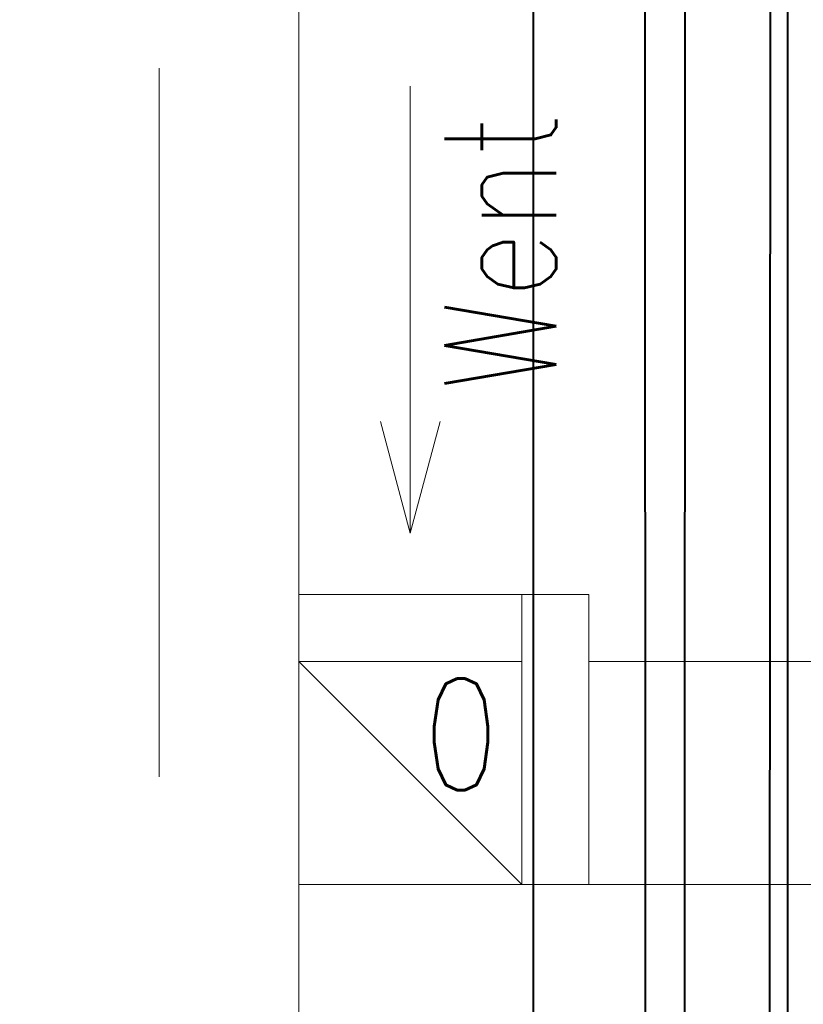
# Model space of a CAD drawing. Header units: millimetres. Extents: x -82287 to 177822, y -399756 to 0.
# Tile 167 of 228: x 52042 to 52112, y -195371 to -195283. Entities that reach past the tile are written whole.
import ezdxf
from ezdxf.enums import TextEntityAlignment as Align
from ezdxf.lldxf.tags import DXFTag

# ---------------------------------------------------------------- set-up
doc = ezdxf.new("R2010")
doc.units = ezdxf.units.MM
doc.header["$MEASUREMENT"] = 0
doc.linetypes.add('SUŁOSZOWA - PB 21 03$0$DASHDOT', pattern=[25.4, 12.7, -6.35, 0, -6.35])
doc.layers.get('DEFPOINTS').update_dxf_attribs({"lineweight": 50})
doc.layers.add('FL_XREF', color=252, linetype='Continuous')
doc.layers.add('IS_Ciepła_woda', color=1, linetype='DASHDOT', lineweight=40, true_color=0xff0000)
doc.layers.add('IS_Zimna_woda', color=5, linetype='SOLID', lineweight=40, true_color=0x0000ff)
for name, color, linetype, lineweight in [('IS_Powrót', 5, 'DASH', 40), ('IS_Zasilanie', 1, 'SOLID', 40), ('SUŁOSZOWA - PB 21 03$0$!! 0_ Istn-sciany', 251, 'Continuous', 0), ('SUŁOSZOWA - PB 21 03$0$!! 0_ Istn-widok', 251, 'Continuous', 0), ('SUŁOSZOWA - PB 21 03$0$!! 0_Istn-went', 251, 'Continuous', 0), ('SUŁOSZOWA - PB 21 03$0$!! 0_Opis_pom', 251, 'Continuous', 0), ('SUŁOSZOWA - PB 21 03$0$!! 0_Osie', 251, 'SUŁOSZOWA - PB 21 03$0$DASHDOT', 0), ('SUŁOSZOWA - PB 21 03$0$!! 1_OPIS POM NOWE', 251, 'Continuous', 0), ('SUŁOSZOWA - PB 21 03$0$!! 2 ZABUDOWA GK-MDF', 251, 'Continuous', 0), ('SUŁOSZOWA - PB 21 03$0$0-osie-liniA', 251, 'SUŁOSZOWA - PB 21 03$0$DASHDOT', 0), ('SUŁOSZOWA - PB 21 03$0$Dimension (ISO)', 251, 'Continuous', 0)]:
    doc.layers.add(name, color=color, linetype=linetype, lineweight=lineweight)
doc.styles.add('SUŁOSZOWA - PB 21 03$0$ARCHETYP', font='romans.shx', dxfattribs={"height": 15})
doc.styles.add('SUŁOSZOWA - PB 21 03$0$ARIAL', font='tahoma.ttf')
doc.styles.add('SUŁOSZOWA - PB 21 03$0$Note Text (ISO)', font='tahoma.ttf')
tags = doc.linetypes.add('DASH', pattern=[15, 10, -5]).pattern_tags.tags
tags[6:7] = [DXFTag(74, 4), DXFTag(75, 0), DXFTag(340, '0'), DXFTag(46, 0.0), DXFTag(50, 0.0), DXFTag(44, 0.0), DXFTag(45, 0.0)]
tags[4:5] = [DXFTag(74, 4), DXFTag(75, 0), DXFTag(340, '0'), DXFTag(46, 0.0), DXFTag(50, 0.0), DXFTag(44, 0.0), DXFTag(45, 0.0)]
tags = doc.linetypes.add('DASHDOT', pattern=[20, 10, -5, 0, -5]).pattern_tags.tags
tags[10:11] = [DXFTag(74, 4), DXFTag(75, 0), DXFTag(340, '0'), DXFTag(46, 0.0), DXFTag(50, 0.0), DXFTag(44, 0.0), DXFTag(45, 0.0)]
tags[8:9] = [DXFTag(74, 4), DXFTag(75, 0), DXFTag(340, '0'), DXFTag(46, 0.0), DXFTag(50, 0.0), DXFTag(44, 0.0), DXFTag(45, 0.0)]
tags[6:7] = [DXFTag(74, 4), DXFTag(75, 0), DXFTag(340, '0'), DXFTag(46, 0.0), DXFTag(50, 0.0), DXFTag(44, 0.0), DXFTag(45, 0.0)]
tags[4:5] = [DXFTag(74, 4), DXFTag(75, 0), DXFTag(340, '0'), DXFTag(46, 0.0), DXFTag(50, 0.0), DXFTag(44, 0.0), DXFTag(45, 0.0)]
tags = doc.linetypes.add('SOLID', pattern=[10, 10, 0]).pattern_tags.tags
tags[6:7] = [DXFTag(74, 4), DXFTag(75, 0), DXFTag(340, '0'), DXFTag(46, 0.0), DXFTag(50, 0.0), DXFTag(44, 0.0), DXFTag(45, 0.0)]
tags[4:5] = [DXFTag(74, 4), DXFTag(75, 0), DXFTag(340, '0'), DXFTag(46, 0.0), DXFTag(50, 0.0), DXFTag(44, 0.0), DXFTag(45, 0.0)]
doc.dimstyles.new('SUŁOSZOWA - PB 21 03$0$Default (ISO)', dxfattribs={"dimscale": 5, "dimtxt": 5, "dimasz": 5, "dimexe": 3.175, "dimexo": 0, "dimgap": 0.762, "dimtad": 1, "dimdec": 0, "dimrnd": 1e-08, "dimzin": 0, "dimtxsty": 'SUŁOSZOWA - PB 21 03$0$Note Text (ISO)', "dimcen": 0.09, "dimdle": 10, "dimclrd": 256, "dimclre": 256, "dimclrt": 256, "dimazin": 0, "dimtfac": 0.70104, "dimtmove": 0, "dimatfit": 3, "dimfxl": 1, "dimtolj": 1, "dimtzin": 0, "dimlwd": -1, "dimlwe": -1, "dimarcsym": 0})

# ---------------------------------------------------------------- blocks, each defined once
blk = doc.blocks.new('SUŁOSZOWA - PB 21 03$0$BLOK OSI')
at = {"layer": 'SUŁOSZOWA - PB 21 03$0$0-osie-liniA', "ltscale": 5}
blk.add_lwpolyline([(51992.211, -199661.233), (51992.211, -193642.41)], dxfattribs=at)
blk = doc.blocks.new('*D1518')
at = {"layer": 'DEFPOINTS', "color": 0, "transparency": 16777216}
for p in [(-689.76, 120.19), (510.24, 120.19), (510.24, 18.75)]:
    blk.add_point(p, dxfattribs=at)
at = {"layer": 'SUŁOSZOWA - PB 21 03$0$Dimension (ISO)', "transparency": 16777216}
for p, q in [((-689.76, 120.19), (-689.76, 2.88)), ((510.24, 120.19), (510.24, 2.88)), ((-664.76, 18.75), (485.24, 18.75))]:
    blk.add_line(p, q, dxfattribs=at)
for points in [[(-664.76, 22.92), (-664.76, 14.58), (-689.76, 18.75)], [(485.24, 22.92), (485.24, 14.58), (510.24, 18.75)]]:
    blk.add_solid(points, dxfattribs=at)
at = {"layer": 'SUŁOSZOWA - PB 21 03$0$Dimension (ISO)', "lineweight": 9, "transparency": 16777216, "insert": (-160.63, 48.6), "char_height": 25, "attachment_point": 1, "style": 'SUŁOSZOWA - PB 21 03$0$Note Text (ISO)'}
blk.add_mtext('\\A1;1200', dxfattribs=at)
blk = doc.blocks.new('ogrzewanie_1')
at = {"layer": 'IS_Powrót', "color": 6}
blk.add_line((52035.719, -149516.681), (52035.987, -150619.025), dxfattribs=at)
at = {"layer": 'IS_Powrót'}
blk.add_line((52047.004, -149527.67), (52046.202, -150610.02), dxfattribs=at)
at = {"layer": 'IS_Zasilanie', "color": 6}
blk.add_line((52025.719, -149508.518), (52025.74, -150625.468), dxfattribs=at)
blk = doc.blocks.new('woda_1')
at = {"layer": 'IS_Ciepła_woda'}
blk.add_line((-28320.73, -227338.643), (-28320.73, -225464.493), dxfattribs=at)
at = {"layer": 'IS_Zimna_woda'}
blk.add_line((-28329.908, -225455.381), (-28330.73, -227338.643), dxfattribs=at)
blk = doc.blocks.new('SUŁOSZOWA - PB 21 03$0$A$C11ef928a')
at = {"layer": 'SUŁOSZOWA - PB 21 03$0$Dimension (ISO)', "lineweight": 9}
dim = blk.add_linear_dim(base=(510.24, 18.75), p1=(-689.76, 120.19), p2=(510.24, 120.19), angle=180, dimstyle='SUŁOSZOWA - PB 21 03$0$Default (ISO)', override={"dimdec": 0, "dimlfac": 1, "dimtp": 0, "dimtm": 0, "dimtdec": 2, "dimtofl": 0, "dimatfit": 1}, dxfattribs=at)
dim.commit()
dim.dimension.update_dxf_attribs({"geometry": '*D1518', "text_midpoint": (-125.68, 18.75), "dimtype": 128})
blk = doc.blocks.new('SUŁOSZOWA - PB 21 03')
at = {"layer": 'SUŁOSZOWA - PB 21 03$0$!! 0_ Istn-sciany'}
for points in [[(52004.71142, -195251.5883), (52004.71142, -195393.5883)], [(52024.71142, -195413.5883), (52024.71142, -195387.5883)], [(52030.71142, -195387.5883), (52024.71142, -195387.5883)], [(52030.71142, -195393.5883), (52030.71142, -195387.5883)], [(52004.71142, -195393.5883), (52004.71142, -195413.5883)], [(52030.71142, -195413.5883), (52030.71142, -195393.5883)], [(52004.71142, -195413.5883), (52024.71142, -195413.5883)], [(52030.71142, -195413.5883), (52144.71142, -195413.5883)]]:
    blk.add_lwpolyline(points, dxfattribs=at)
at = {"layer": 'SUŁOSZOWA - PB 21 03$0$!! 0_ Istn-widok'}
for points in [[(52004.71142, -195413.5883), (52004.71142, -195425.5883)], [(52024.71142, -195413.5883), (52030.71142, -195413.5883)]]:
    blk.add_lwpolyline(points, dxfattribs=at)
at = {"layer": 'SUŁOSZOWA - PB 21 03$0$!! 0_Istn-went'}
for points in [[(52014.71142, -195342.04771), (52014.71142, -195382.09423)], [(52014.71142, -195382.09423), (52012.03193, -195372.09423)], [(52014.71142, -195382.09423), (52017.39092, -195372.09423)], [(52024.71142, -195387.5883), (52004.71142, -195387.5883)], [(52004.71142, -195393.5883), (52024.71142, -195413.5883)]]:
    blk.add_lwpolyline(points, dxfattribs=at)
blk.add_lwpolyline([(52004.71142, -195413.5883), (52024.71142, -195413.5883), (52024.71142, -195393.5883), (52004.71142, -195393.5883)], close=True, dxfattribs=at)
at = {"layer": 'SUŁOSZOWA - PB 21 03$0$!! 2 ZABUDOWA GK-MDF'}
blk.add_lwpolyline([(52030.71142, -195393.5883), (52144.71142, -195393.5883)], dxfattribs=at)
at = {"xscale": -0.1, "yscale": 0.1, "zscale": 0.1, "rotation": 90}
blk.add_blockref('SUŁOSZOWA - PB 21 03$0$A$C11ef928a', (82225.12684, -195364.3052), dxfattribs=at)
at = {"layer": 'SUŁOSZOWA - PB 21 03$0$!! 0_Osie'}
blk.add_blockref('SUŁOSZOWA - PB 21 03$0$BLOK OSI', (0, 63), dxfattribs=at)
at = {"layer": 'SUŁOSZOWA - PB 21 03$0$!! 0_Istn-went', "style": 'SUŁOSZOWA - PB 21 03$0$ARCHETYP', "width": 0.8}
for s, rotation, p in [('Went', 90, (52027.78827, -195369.38372)), ('0', 0, (52015.83199, -195405.12797))]:
    blk.add_text(s, height=10, rotation=rotation, dxfattribs=at).set_placement(p)
at = {"layer": 'SUŁOSZOWA - PB 21 03$0$!! 0_Opis_pom', "ltscale": 0.7, "style": 'SUŁOSZOWA - PB 21 03$0$ARIAL'}
for tag, p in [('B0,19', (52679.2094, -194257.55204)), ('B2,14', (73874.0461, -194402.0887)), ('B2,12', (73342.49259, -194413.89249)), ('B1,21', (60405.50261, -194427.18207)), ('B2,11', (73069.01144, -194438.89383)), ('B2,16', (75195.07765, -194441.83446)), ('A1,16', (59129.54925, -194448.08429)), ('B1,19', (59914.81903, -194448.15658)), ('B1/17', (59524.53699, -194450.37428)), ('1,23', (61575.22173, -194450.37428)), ('1,22', (60947.33929, -194456.1144)), ('B0,15', (51514.15008, -194461.8073)), ('A1,1', (58808.06672, -194460.94161)), ('B3,7', (87459.81312, -194465.07097)), ('B2,19.1', (76701.67035, -194466.03695)), ('B3,3', (88235.73906, -194465.79732)), ('B2,17', (75506.7465, -194471.3759)), ('B1,18', (59715.51745, -194473.87108)), ('B0,18', (52071.43815, -194478.40179)), ('B3,8', (90006.66539, -194478.47972)), ('B3,6', (86826.65132, -194483.15512)), ('B2,15', (74566.38885, -194487.81114)), ('B1,20', (60198.53687, -194490.17374)), ('B2,10', (72728.63362, -194489.37283)), ('B2,13', (73649.91716, -194500.01242)), ('A0,6', (49094.40602, -194505.72387)), ('A2,5', (72452.45009, -194505.90583)), ('A1,6', (58565.96262, -194514.50753)), ('B1,1', (61908.24378, -194515.48656)), ('A0,4', (49692.81919, -194517.93289)), ('B0,22', (54187.56644, -194519.04308)), ('A0,3', (49906.53818, -194524.03766)), ('B0,20', (53125.45224, -194527.8835)), ('A0,5', (49399.71914, -194533.19455)), ('B0,21', (53847.26622, -194535.08002)), ('B1,3', (62229.35503, -194604.49851)), ('B2,18', (75922.43604, -194612.23635)), ('B2,19', (77152.69039, -194617.53776)), ('A3,4', (85509.27934, -194642.47136)), ('B0,24B', (54824.42896, -194684.26784)), ('B1,4', (63476.45184, -194691.11207)), ('B0,16', (51457.40872, -194704.43091)), ('B0,13', (50367.63944, -194706.5583)), ('B0,17', (51897.58569, -194706.77195)), ('A2,4', (71695.75649, -194707.44268)), ('A1,5', (58149.22649, -194724.80163)), ('A2.1', (72371.45884, -194731.56251)), ('B0,23', (54542.05776, -194742.93939)), ('A1,2', (58744.42262, -194746.622)), ('B1,2D', (60756.29674, -194750.92727)), ('A1,15', (59129.54925, -194780.73348)), ('A3.1', (86079.08704, -194786.62422)), ('B0,14', (50962.60809, -194789.06568)), ('B1,4', (63483.03852, -194791.04365)), ('A0,2', (49295.91259, -194810.95246)), ('B2.7', (74548.27897, -194836.12781)), ('B3,2', (89035.72921, -194837.99287)), ('B1,2B', (62374.83512, -194841.86715)), ('B0,7', (52851.95551, -194845.56115)), ('B1,2A', (61803.35407, -194869.27513)), ('B0,8', (51561.38742, -194890.27848)), ('A3.2', (86016.50296, -195004.88875)), ('A1,3', (58810.05243, -195008.83917)), ('A0,1', (49914.27925, -195025.82804)), ('A0,10', (49695.87246, -195042.9259)), ('B0,17', (51225.06492, -195049.74007)), ('B2.2', (74976.1855, -195068.47988)), ('B0,6', (52110.41055, -195069.39267)), ('A2.2', (72371.45884, -195070.78713)), ('B1,8', (61403.63433, -195071.25189)), ('A0,7', (49042.50308, -195082.6056)), ('B3,11', (88623.94853, -195099.23575)), ('B3,4', (87612.56208, -195132.78192)), ('B3,5', (86839.47632, -195174.05241)), ('B0,12', (50313.60595, -195207.52936)), ('B0,11', (50726.178, -195219.06638)), ('B3,10', (89778.42161, -195220.68871)), ('B1,6', (63686.26823, -195231.3997)), ('B0,24A', (54359.17011, -195245.97867)), ('A1,4', (58093.66276, -195250.96213)), ('B0,10', (51476.34179, -195259.44699)), ('B3,9', (90479.74099, -195260.18621)), ('A0,11', (49643.96951, -195271.84772)), ('B1,14', (59332.54805, -195280.73534)), ('B0,9', (51798.4912, -195291.17482)), ('B2,21', (75970.16114, -195290.81005)), ('A0,8', (49042.50308, -195293.21363)), ('B1,13', (60186.62513, -195314.46953)), ('B1,5', (63419.22943, -195317.21026)), ('B2,9', (73175.51251, -195317.21162)), ('B2,4', (74493.5947, -195318.7733)), ('B0,3', (52068.59538, -195319.60465)), ('B1,10', (60892.94126, -195319.45825)), ('A2.3', (71832.37045, -195318.78232)), ('B2,3', (74674.2815, -195319.28036)), ('A3,3', (85569.83931, -195318.78232)), ('B3,1', (88723.65615, -195329.98594)), ('B2,8', (73894.209, -195338.18956)), ('B2,20', (77211.021, -195343.82367)), ('B1,9', (61058.12383, -195344.48743)), ('B2.1', (75304.74121, -195348.36327)), ('B0,2', (52227.2348, -195357.98297)), ('B1,2C', (61827.40698, -195369.02625)), ('B1,7', (62134.52151, -195372.05069)), ('B0,1', (53061.17304, -195403.85659)), ('A0,9', (49001.50444, -195413.15723)), ('A0,12', (49689.76592, -195485.50737)), ('B0,4', (52224.78303, -195500.96352)), ('B2,5', (74686.48999, -195507.24036)), ('B1,11', (61050.00078, -195512.89565)), ('B1,12', (60864.00751, -195544.00738)), ('B2,6', (74499.29165, -195549.55175)), ('B0,5', (52066.14362, -195556.83806)), ('C2,2', (74812.78942, -195865.8959)), ('C1,3', (61091.58871, -195973.27844)), ('C0,2A', (52278.30875, -196050.48297)), ('C0,1', (52808.36775, -196132.34208)), ('C1,2', (61690.27405, -196439.72387)), ('C1,1', (62060.59754, -196465.28533)), ('C3,1', (88979.71614, -196545.67785)), ('C0,2B', (53028.88223, -196668.8019)), ('C1,4', (61008.68123, -196686.32122)), ('C2,1', (75334.65984, -196786.2197)), ('C2,3', (74834.65119, -196933.26657)), ('C1,5', (61062.7252, -196991.42453)), ('C1,10', (62127.38542, -196998.81344)), ('C1,9', (62147.33751, -197289.53424)), ('C1,6', (61131.41824, -197329.69535)), ('C0,3', (52181.98562, -197341.92176)), ('D1,1', (73931.12245, -197584.03121)), ('C0,4', (52345.96562, -197596.60561)), ('D0,18', (60296.49264, -197617.95269)), ('C2,4', (75243.70451, -197663.89)), ('D0,7', (59141.53804, -197722.84718)), ('C1,7', (61222.2575, -197737.18052)), ('D0,17', (60701.16801, -197741.44864)), ('D1,4', (73157.19908, -197744.29721)), ('D0,3', (59562.25866, -197751.14316)), ('D1,6', (72757.78643, -197751.22612)), ('D0,6', (58741.71849, -197802.61699)), ('D0,10', (58357.73602, -197820.93991)), ('D,09', (59195.67196, -197881.51243)), ('C0,5', (52269.72696, -197902.4362)), ('C0,6', (52872.93793, -197917.07354)), ('D0,2', (59943.06082, -197917.06725)), ('D1,3', (73475.28953, -197924.29875)), ('D0,16', (60721.3534, -197935.2949)), ('D0,8', (59058.9008, -197963.64925)), ('D0,5', (59448.52586, -197969.8061)), ('C2,5', (74555.08284, -197988.7886)), ('D1,5', (73291.61607, -197999.29956)), ('D0,4', (59655.02693, -198042.2589)), ('D0,15', (60692.12223, -198127.4643)), ('D1,2', (73578.07819, -198172.30068)), ('D0,1', (59931.33074, -198173.12806)), ('D0,11', (58161.27105, -198211.45823)), ('D0,12', (58250.99458, -198537.17631)), ('D0,13', (58250.99458, -198764.99605)), ('D1,7', (71854.87376, -198786.88467)), ('D0,14', (59130.08589, -198795.3373)), ('D1,8', (71715.35366, -199212.44512))]:
    blk.add_attdef(tag, text='', height=11.968, dxfattribs=at).set_placement(p, align=Align.MIDDLE_CENTER)
at = {"layer": 'SUŁOSZOWA - PB 21 03$0$!! 1_OPIS POM NOWE', "style": 'SUŁOSZOWA - PB 21 03$0$ARIAL'}
for tag, p in [('C1.7A', (61271.6179, -197538.30303)), ('C2.5B', (74970.66097, -197546.70728)), ('C2,5C', (74903.71123, -197659.13664)), ('C2.4', (75374.07862, -197726.11453)), ('D1,2B', (74322.25834, -197791.43247)), ('C1.7C', (61260.26049, -197811.38428)), ('C1.8B', (61588.27341, -197817.62151)), ('C1.8A', (61884.42005, -197818.94854)), ('C1.7B', (61322.12354, -197933.89849)), ('C2,5A', (74943.41937, -197993.49482)), ('E1.2', (62164.78326, -198139.98688)), ('E1.5E', (62692.10372, -198153.27854)), ('D1,2C', (73419.9359, -198156.57844)), ('E3.1', (88990.58975, -198158.87886)), ('E2.9', (75361.45041, -198161.88904)), ('E2.7', (76022.45692, -198162.26272)), ('D1,2A', (74280.17915, -198172.30068)), ('E1.5D', (62993.60773, -198185.416)), ('E1.1', (61330.46191, -198191.9806)), ('E1.5C', (63016.9343, -198246.3437)), ('E1.5B', (63264.15117, -198307.8661)), ('E3.2', (88781.41347, -198385.24275)), ('E1.6', (61022.6264, -198421.00827)), ('E2.2', (74782.75417, -198427.85813)), ('E2.8', (75757.29014, -198437.09188)), ('E2.6', (76531.8031, -198444.40756)), ('E3.4', (89392.22607, -198450.03942)), ('E1.5A', (63049.47589, -198456.39852)), ('E1.5G', (62892.39981, -198586.12622)), ('E1.5F', (62736.15118, -198589.14592)), ('E1,4', (61888.25021, -198652.6996)), ('E2.1', (75803.99631, -198697.05773)), ('E1.5L', (63297.7633, -198733.65678)), ('E1.3', (61058.5992, -198806.28147)), ('E1.5H', (62893.53005, -198830.01758)), ('E2,3', (74778.52304, -198843.9541)), ('E3.3', (89150.95684, -198867.32581)), ('E1.5K', (63266.15427, -198904.67789)), ('E1.5I', (62723.74907, -199005.87002)), ('E2.4', (75135.87669, -199083.20857)), ('E2.5', (76615.04061, -199164.91143)), ('E1.5J', (63204.25187, -199215.697))]:
    blk.add_attdef(tag, text='', height=11.968, dxfattribs=at).set_placement(p, align=Align.MIDDLE_CENTER)

msp = doc.modelspace()

# ---------------------------------------------------------------- block references
at = {"layer": 'FL_XREF'}
msp.add_blockref('SUŁOSZOWA - PB 21 03', (62.282, 52.898), dxfattribs=at)
at = {"layer": 'IS_Zasilanie'}
msp.add_blockref('ogrzewanie_1', (62.282, -45697.722), dxfattribs=at)
at = {"layer": 'IS_Zimna_woda'}
msp.add_blockref('woda_1', (80431.534, 30245.632), dxfattribs=at)

doc.saveas('drawing.dxf')
